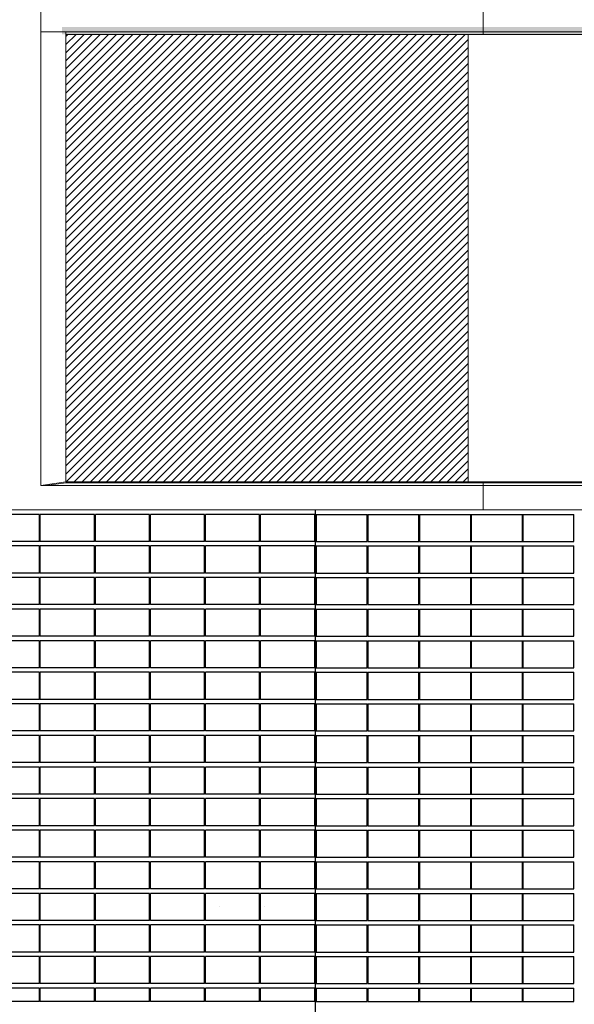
# Model space of a CAD drawing. Header units: millimetres. Extents: x 614675 to 1010864, y -150593 to -87691.
# Tile 141 of 194: x 915801 to 921945, y -137841 to -126928. Entities that reach past the tile are written whole.
import ezdxf

# ---------------------------------------------------------------- set-up
doc = ezdxf.new("R2010")
doc.units = ezdxf.units.MM
doc.header["$LTSCALE"] = 0.05
doc.layers.get('0').update_dxf_attribs({"lineweight": 0})
doc.layers.add('A-20--F1-WALLS', color=5, linetype='Continuous')
doc.layers.add('A-20--F3-WALLS', color=250, linetype='Continuous')
doc.layers.add('A-Elev', color=111, linetype='Continuous', lineweight=25)
doc.layers.add('A-Sect-Thin', color=31, linetype='Continuous', lineweight=25)

# ---------------------------------------------------------------- blocks, each defined once
blk = doc.blocks.new('*U191')
at = {"layer": 'A-Sect-Thin', "color": 252, "linetype": 'Continuous', "lineweight": 25}
for points in [[(216, 5100), (216, 5400)], [(216, 5400), (220, 5400)], [(220, 5100), (220, 5400)], [(220, 5400), (782, 5400)], [(782, 5100), (782, 5400)], [(788, 5100), (788, 5400)], [(788, 5400), (792, 5400)], [(792, 5100), (792, 5400)], [(792, 5400), (1355, 5400)], [(1355, 5100), (1355, 5400)], [(1361, 5100), (1361, 5400)], [(1361, 5400), (1365, 5400)], [(1365, 5100), (1365, 5400)], [(1365, 5400), (1929, 5400)], [(1929, 5100), (1929, 5400)], [(1935, 5100), (1935, 5400)], [(1935, 5400), (1938, 5400)], [(1938, 5100), (1938, 5400)], [(1938, 5400), (2501, 5400)], [(2501, 5100), (2501, 5400)], [(2507, 5100), (2507, 5400)], [(2507, 5400), (2510, 5400)], [(2510, 5100), (2510, 5400)], [(2510, 5400), (3073, 5400)], [(3073, 5100), (3073, 5400)], [(216, 5100), (220, 5100)], [(216, 4750), (216, 5050)], [(216, 5050), (220, 5050)], [(220, 5100), (782, 5100)], [(220, 4750), (220, 5050)], [(220, 5050), (782, 5050)], [(782, 4750), (782, 5050)], [(788, 5100), (792, 5100)], [(788, 4750), (788, 5050)], [(788, 5050), (792, 5050)], [(792, 5100), (1355, 5100)], [(792, 4750), (792, 5050)], [(792, 5050), (1355, 5050)], [(1355, 4750), (1355, 5050)], [(1361, 5100), (1365, 5100)], [(1361, 4750), (1361, 5050)], [(1361, 5050), (1365, 5050)], [(1365, 5100), (1929, 5100)], [(1365, 4750), (1365, 5050)], [(1365, 5050), (1929, 5050)], [(1929, 4750), (1929, 5050)], [(1935, 5100), (1938, 5100)], [(1935, 4750), (1935, 5050)], [(1935, 5050), (1938, 5050)], [(1938, 5100), (2501, 5100)], [(1938, 4750), (1938, 5050)], [(1938, 5050), (2501, 5050)], [(2501, 4750), (2501, 5050)], [(2507, 5100), (2510, 5100)], [(2507, 4750), (2507, 5050)], [(2507, 5050), (2510, 5050)], [(2510, 5100), (3073, 5100)], [(2510, 4750), (2510, 5050)], [(2510, 5050), (3073, 5050)], [(3073, 4750), (3073, 5050)], [(216, 4750), (220, 4750)], [(216, 4400), (216, 4700)], [(216, 4700), (220, 4700)], [(220, 4750), (782, 4750)], [(220, 4400), (220, 4700)], [(220, 4700), (782, 4700)], [(782, 4400), (782, 4700)], [(788, 4750), (792, 4750)], [(788, 4400), (788, 4700)], [(788, 4700), (792, 4700)], [(792, 4750), (1355, 4750)], [(792, 4400), (792, 4700)], [(792, 4700), (1355, 4700)], [(1355, 4400), (1355, 4700)], [(1361, 4750), (1365, 4750)], [(1361, 4400), (1361, 4700)], [(1361, 4700), (1365, 4700)], [(1365, 4750), (1929, 4750)], [(1365, 4400), (1365, 4700)], [(1365, 4700), (1929, 4700)], [(1929, 4400), (1929, 4700)], [(1935, 4750), (1938, 4750)], [(1935, 4400), (1935, 4700)], [(1935, 4700), (1938, 4700)], [(1938, 4750), (2501, 4750)], [(1938, 4400), (1938, 4700)], [(1938, 4700), (2501, 4700)], [(2501, 4400), (2501, 4700)], [(2507, 4750), (2510, 4750)], [(2507, 4400), (2507, 4700)], [(2507, 4700), (2510, 4700)], [(2510, 4750), (3073, 4750)], [(2510, 4400), (2510, 4700)], [(2510, 4700), (3073, 4700)], [(3073, 4400), (3073, 4700)], [(216, 4400), (220, 4400)], [(220, 4400), (782, 4400)], [(788, 4400), (792, 4400)], [(792, 4400), (1355, 4400)], [(1361, 4400), (1365, 4400)], [(1365, 4400), (1929, 4400)], [(1935, 4400), (1938, 4400)], [(1938, 4400), (2501, 4400)], [(2507, 4400), (2510, 4400)], [(2510, 4400), (3073, 4400)], [(216, 4050), (216, 4350)], [(216, 4350), (220, 4350)], [(220, 4050), (220, 4350)], [(220, 4350), (782, 4350)], [(782, 4050), (782, 4350)], [(788, 4050), (788, 4350)], [(788, 4350), (792, 4350)], [(792, 4050), (792, 4350)], [(792, 4350), (1355, 4350)], [(1355, 4050), (1355, 4350)], [(1361, 4050), (1361, 4350)], [(1361, 4350), (1365, 4350)], [(1365, 4050), (1365, 4350)], [(1365, 4350), (1929, 4350)], [(1929, 4050), (1929, 4350)], [(1935, 4050), (1935, 4350)], [(1935, 4350), (1938, 4350)], [(1938, 4050), (1938, 4350)], [(1938, 4350), (2501, 4350)], [(2501, 4050), (2501, 4350)], [(2507, 4050), (2507, 4350)], [(2507, 4350), (2510, 4350)], [(2510, 4050), (2510, 4350)], [(2510, 4350), (3073, 4350)], [(3073, 4050), (3073, 4350)], [(216, 4050), (220, 4050)], [(220, 4050), (782, 4050)], [(788, 4050), (792, 4050)], [(792, 4050), (1355, 4050)], [(1361, 4050), (1365, 4050)], [(1365, 4050), (1929, 4050)], [(1935, 4050), (1938, 4050)], [(1938, 4050), (2501, 4050)], [(2507, 4050), (2510, 4050)], [(2510, 4050), (3073, 4050)], [(216, 3700), (216, 4000)], [(216, 4000), (220, 4000)], [(220, 3700), (220, 4000)], [(220, 4000), (782, 4000)], [(782, 3700), (782, 4000)], [(788, 3700), (788, 4000)], [(788, 4000), (792, 4000)], [(792, 3700), (792, 4000)], [(792, 4000), (1355, 4000)], [(1355, 3700), (1355, 4000)], [(1361, 3700), (1361, 4000)], [(1361, 4000), (1365, 4000)], [(1365, 3700), (1365, 4000)], [(1365, 4000), (1929, 4000)], [(1929, 3700), (1929, 4000)], [(1935, 3700), (1935, 4000)], [(1935, 4000), (1938, 4000)], [(1938, 3700), (1938, 4000)], [(1938, 4000), (2501, 4000)], [(2501, 3700), (2501, 4000)], [(2507, 3700), (2507, 4000)], [(2507, 4000), (2510, 4000)], [(2510, 3700), (2510, 4000)], [(2510, 4000), (3073, 4000)], [(3073, 3700), (3073, 4000)], [(216, 3700), (220, 3700)], [(216, 3350), (216, 3650)], [(216, 3650), (220, 3650)], [(220, 3700), (782, 3700)], [(220, 3350), (220, 3650)], [(220, 3650), (782, 3650)], [(782, 3350), (782, 3650)], [(788, 3700), (792, 3700)], [(788, 3350), (788, 3650)], [(788, 3650), (792, 3650)], [(792, 3700), (1355, 3700)], [(792, 3350), (792, 3650)], [(792, 3650), (1355, 3650)], [(1355, 3350), (1355, 3650)], [(1361, 3700), (1365, 3700)], [(1361, 3350), (1361, 3650)], [(1361, 3650), (1365, 3650)], [(1365, 3700), (1929, 3700)], [(1365, 3350), (1365, 3650)], [(1365, 3650), (1929, 3650)], [(1929, 3350), (1929, 3650)], [(1935, 3700), (1938, 3700)], [(1935, 3350), (1935, 3650)], [(1935, 3650), (1938, 3650)], [(1938, 3700), (2501, 3700)], [(1938, 3350), (1938, 3650)], [(1938, 3650), (2501, 3650)], [(2501, 3350), (2501, 3650)], [(2507, 3700), (2510, 3700)], [(2507, 3350), (2507, 3650)], [(2507, 3650), (2510, 3650)], [(2510, 3700), (3073, 3700)], [(2510, 3350), (2510, 3650)], [(2510, 3650), (3073, 3650)], [(3073, 3350), (3073, 3650)], [(216, 3350), (220, 3350)], [(216, 3000), (216, 3300)], [(216, 3300), (220, 3300)], [(220, 3350), (782, 3350)], [(220, 3000), (220, 3300)], [(220, 3300), (782, 3300)], [(782, 3000), (782, 3300)], [(788, 3350), (792, 3350)], [(788, 3000), (788, 3300)], [(788, 3300), (792, 3300)], [(792, 3350), (1355, 3350)], [(792, 3000), (792, 3300)], [(792, 3300), (1355, 3300)], [(1355, 3000), (1355, 3300)], [(1361, 3350), (1365, 3350)], [(1361, 3000), (1361, 3300)], [(1361, 3300), (1365, 3300)], [(1365, 3350), (1929, 3350)], [(1365, 3000), (1365, 3300)], [(1365, 3300), (1929, 3300)], [(1929, 3000), (1929, 3300)], [(1935, 3350), (1938, 3350)], [(1935, 3000), (1935, 3300)], [(1935, 3300), (1938, 3300)], [(1938, 3350), (2501, 3350)], [(1938, 3000), (1938, 3300)], [(1938, 3300), (2501, 3300)], [(2501, 3000), (2501, 3300)], [(2507, 3350), (2510, 3350)], [(2507, 3000), (2507, 3300)], [(2507, 3300), (2510, 3300)], [(2510, 3350), (3073, 3350)], [(2510, 3000), (2510, 3300)], [(2510, 3300), (3073, 3300)], [(3073, 3000), (3073, 3300)], [(216, 3000), (220, 3000)], [(216, 2650), (216, 2950)], [(216, 2950), (220, 2950)], [(220, 3000), (782, 3000)], [(220, 2650), (220, 2950)], [(220, 2950), (782, 2950)], [(782, 2650), (782, 2950)], [(788, 3000), (792, 3000)], [(788, 2650), (788, 2950)], [(788, 2950), (792, 2950)], [(792, 3000), (1355, 3000)], [(792, 2650), (792, 2950)], [(792, 2950), (1355, 2950)], [(1355, 2650), (1355, 2950)], [(1361, 3000), (1365, 3000)], [(1361, 2650), (1361, 2950)], [(1361, 2950), (1365, 2950)], [(1365, 3000), (1929, 3000)], [(1365, 2650), (1365, 2950)], [(1365, 2950), (1929, 2950)], [(1929, 2650), (1929, 2950)], [(1935, 3000), (1938, 3000)], [(1935, 2650), (1935, 2950)], [(1935, 2950), (1938, 2950)], [(1938, 3000), (2501, 3000)], [(1938, 2650), (1938, 2950)], [(1938, 2950), (2501, 2950)], [(2501, 2650), (2501, 2950)], [(2507, 3000), (2510, 3000)], [(2507, 2650), (2507, 2950)], [(2507, 2950), (2510, 2950)], [(2510, 3000), (3073, 3000)], [(2510, 2650), (2510, 2950)], [(2510, 2950), (3073, 2950)], [(3073, 2650), (3073, 2950)], [(216, 2650), (220, 2650)], [(220, 2650), (782, 2650)], [(788, 2650), (792, 2650)], [(792, 2650), (1355, 2650)], [(1361, 2650), (1365, 2650)], [(1365, 2650), (1929, 2650)], [(1935, 2650), (1938, 2650)], [(1938, 2650), (2501, 2650)], [(2507, 2650), (2510, 2650)], [(2510, 2650), (3073, 2650)], [(216, 2300), (216, 2600)], [(216, 2600), (220, 2600)], [(220, 2300), (220, 2600)], [(220, 2600), (782, 2600)], [(782, 2300), (782, 2600)], [(788, 2300), (788, 2600)], [(788, 2600), (792, 2600)], [(792, 2300), (792, 2600)], [(792, 2600), (1355, 2600)], [(1355, 2300), (1355, 2600)], [(1361, 2300), (1361, 2600)], [(1361, 2600), (1365, 2600)], [(1365, 2300), (1365, 2600)], [(1365, 2600), (1929, 2600)], [(1929, 2300), (1929, 2600)], [(1935, 2300), (1935, 2600)], [(1935, 2600), (1938, 2600)], [(1938, 2300), (1938, 2600)], [(1938, 2600), (2501, 2600)], [(2501, 2300), (2501, 2600)], [(2507, 2300), (2507, 2600)], [(2507, 2600), (2510, 2600)], [(2510, 2300), (2510, 2600)], [(2510, 2600), (3073, 2600)], [(3073, 2300), (3073, 2600)], [(216, 2300), (220, 2300)], [(220, 2300), (782, 2300)], [(788, 2300), (792, 2300)], [(792, 2300), (1355, 2300)], [(1361, 2300), (1365, 2300)], [(1365, 2300), (1929, 2300)], [(1935, 2300), (1938, 2300)], [(1938, 2300), (2501, 2300)], [(2507, 2300), (2510, 2300)], [(2510, 2300), (3073, 2300)], [(216, 1950), (216, 2250)], [(216, 2250), (220, 2250)], [(220, 1950), (220, 2250)], [(220, 2250), (782, 2250)], [(782, 1950), (782, 2250)], [(788, 1950), (788, 2250)], [(788, 2250), (792, 2250)], [(792, 1950), (792, 2250)], [(792, 2250), (1355, 2250)], [(1355, 1950), (1355, 2250)], [(1361, 1950), (1361, 2250)], [(1361, 2250), (1365, 2250)], [(1365, 1950), (1365, 2250)], [(1365, 2250), (1929, 2250)], [(1929, 1950), (1929, 2250)], [(1935, 1950), (1935, 2250)], [(1935, 2250), (1938, 2250)], [(1938, 1950), (1938, 2250)], [(1938, 2250), (2501, 2250)], [(2501, 1950), (2501, 2250)], [(2507, 1950), (2507, 2250)], [(2507, 2250), (2510, 2250)], [(2510, 1950), (2510, 2250)], [(2510, 2250), (3073, 2250)], [(3073, 1950), (3073, 2250)], [(216, 1950), (220, 1950)], [(216, 1600), (216, 1900)], [(216, 1900), (220, 1900)], [(220, 1950), (782, 1950)], [(220, 1600), (220, 1900)], [(220, 1900), (782, 1900)], [(782, 1600), (782, 1900)], [(788, 1950), (792, 1950)], [(788, 1600), (788, 1900)], [(788, 1900), (792, 1900)], [(792, 1950), (1355, 1950)], [(792, 1600), (792, 1900)], [(792, 1900), (1355, 1900)], [(1355, 1600), (1355, 1900)], [(1361, 1950), (1365, 1950)], [(1361, 1600), (1361, 1900)], [(1361, 1900), (1365, 1900)], [(1365, 1950), (1929, 1950)], [(1365, 1600), (1365, 1900)], [(1365, 1900), (1929, 1900)], [(1929, 1600), (1929, 1900)], [(1935, 1950), (1938, 1950)], [(1935, 1600), (1935, 1900)], [(1935, 1900), (1938, 1900)], [(1938, 1950), (2501, 1950)], [(1938, 1600), (1938, 1900)], [(1938, 1900), (2501, 1900)], [(2501, 1600), (2501, 1900)], [(2507, 1950), (2510, 1950)], [(2507, 1600), (2507, 1900)], [(2507, 1900), (2510, 1900)], [(2510, 1950), (3073, 1950)], [(2510, 1600), (2510, 1900)], [(2510, 1900), (3073, 1900)], [(3073, 1600), (3073, 1900)], [(216, 1600), (220, 1600)], [(216, 1250), (216, 1550)], [(216, 1550), (220, 1550)], [(220, 1600), (782, 1600)], [(220, 1250), (220, 1550)], [(220, 1550), (782, 1550)], [(782, 1250), (782, 1550)], [(788, 1600), (792, 1600)], [(788, 1250), (788, 1550)], [(788, 1550), (792, 1550)], [(792, 1600), (1355, 1600)], [(792, 1250), (792, 1550)], [(792, 1550), (1355, 1550)], [(1355, 1250), (1355, 1550)], [(1361, 1600), (1365, 1600)], [(1361, 1250), (1361, 1550)], [(1361, 1550), (1365, 1550)], [(1365, 1600), (1929, 1600)], [(1365, 1250), (1365, 1550)], [(1365, 1550), (1929, 1550)], [(1929, 1250), (1929, 1550)], [(1935, 1600), (1938, 1600)], [(1935, 1250), (1935, 1550)], [(1935, 1550), (1938, 1550)], [(1938, 1600), (2501, 1600)], [(1938, 1250), (1938, 1550)], [(1938, 1550), (2501, 1550)], [(2501, 1250), (2501, 1550)], [(2507, 1600), (2510, 1600)], [(2507, 1250), (2507, 1550)], [(2507, 1550), (2510, 1550)], [(2510, 1600), (3073, 1600)], [(2510, 1250), (2510, 1550)], [(2510, 1550), (3073, 1550)], [(3073, 1250), (3073, 1550)], [(216, 1250), (220, 1250)], [(220, 1250), (782, 1250)], [(788, 1250), (792, 1250)], [(792, 1250), (1355, 1250)], [(1361, 1250), (1365, 1250)], [(1365, 1250), (1929, 1250)], [(1935, 1250), (1938, 1250)], [(1938, 1250), (2501, 1250)], [(2507, 1250), (2510, 1250)], [(2510, 1250), (3073, 1250)], [(216, 900), (216, 1200)], [(216, 1200), (220, 1200)], [(220, 900), (220, 1200)], [(220, 1200), (782, 1200)], [(782, 900), (782, 1200)], [(788, 900), (788, 1200)], [(788, 1200), (792, 1200)], [(792, 900), (792, 1200)], [(792, 1200), (1355, 1200)], [(1355, 900), (1355, 1200)], [(1361, 900), (1361, 1200)], [(1361, 1200), (1365, 1200)], [(1365, 900), (1365, 1200)], [(1365, 1200), (1929, 1200)], [(1929, 900), (1929, 1200)], [(1935, 900), (1935, 1200)], [(1935, 1200), (1938, 1200)], [(1938, 900), (1938, 1200)], [(1938, 1200), (2501, 1200)], [(2501, 900), (2501, 1200)], [(2507, 900), (2507, 1200)], [(2507, 1200), (2510, 1200)], [(2510, 900), (2510, 1200)], [(2510, 1200), (3073, 1200)], [(3073, 900), (3073, 1200)], [(216, 900), (220, 900)], [(220, 900), (782, 900)], [(788, 900), (792, 900)], [(792, 900), (1355, 900)], [(1361, 900), (1365, 900)], [(1365, 900), (1929, 900)], [(1935, 900), (1938, 900)], [(1938, 900), (2501, 900)], [(2507, 900), (2510, 900)], [(2510, 900), (3073, 900)], [(216, 550), (216, 850)], [(216, 850), (220, 850)], [(220, 550), (220, 850)], [(220, 850), (782, 850)], [(782, 550), (782, 850)], [(788, 550), (788, 850)], [(788, 850), (792, 850)], [(792, 550), (792, 850)], [(792, 850), (1355, 850)], [(1355, 550), (1355, 850)], [(1361, 550), (1361, 850)], [(1361, 850), (1365, 850)], [(1365, 550), (1365, 850)], [(1365, 850), (1929, 850)], [(1929, 550), (1929, 850)], [(1935, 550), (1935, 850)], [(1935, 850), (1938, 850)], [(1938, 550), (1938, 850)], [(1938, 850), (2501, 850)], [(2501, 550), (2501, 850)], [(2507, 550), (2507, 850)], [(2507, 850), (2510, 850)], [(2510, 550), (2510, 850)], [(2510, 850), (3073, 850)], [(3073, 550), (3073, 850)], [(216, 550), (220, 550)], [(220, 550), (782, 550)], [(788, 550), (792, 550)], [(792, 550), (1355, 550)], [(1361, 550), (1365, 550)], [(1365, 550), (1929, 550)], [(1935, 550), (1938, 550)], [(1938, 550), (2501, 550)], [(2507, 550), (2510, 550)], [(2510, 550), (3073, 550)], [(216, 200), (216, 500)], [(216, 500), (220, 500)], [(220, 200), (220, 500)], [(220, 500), (782, 500)], [(782, 200), (782, 500)], [(788, 200), (788, 500)], [(788, 500), (792, 500)], [(792, 200), (792, 500)], [(792, 500), (1355, 500)], [(1355, 200), (1355, 500)], [(1361, 200), (1361, 500)], [(1361, 500), (1365, 500)], [(1365, 200), (1365, 500)], [(1365, 500), (1929, 500)], [(1929, 200), (1929, 500)], [(1935, 200), (1935, 500)], [(1935, 500), (1938, 500)], [(1938, 200), (1938, 500)], [(1938, 500), (2501, 500)], [(2501, 200), (2501, 500)], [(2507, 200), (2507, 500)], [(2507, 500), (2510, 500)], [(2510, 200), (2510, 500)], [(2510, 500), (3073, 500)], [(3073, 200), (3073, 500)], [(216, 200), (220, 200)], [(216, 0), (216, 150)], [(216, 150), (220, 150)], [(220, 200), (782, 200)], [(220, 0), (220, 150)], [(220, 150), (782, 150)], [(782, 0), (782, 150)], [(788, 200), (792, 200)], [(788, 0), (788, 150)], [(788, 150), (792, 150)], [(792, 200), (1355, 200)], [(792, 0), (792, 150)], [(792, 150), (1355, 150)], [(1355, 0), (1355, 150)], [(1361, 200), (1365, 200)], [(1361, 0), (1361, 150)], [(1361, 150), (1365, 150)], [(1365, 200), (1929, 200)], [(1365, 0), (1365, 150)], [(1365, 150), (1929, 150)], [(1929, 0), (1929, 150)], [(1935, 200), (1938, 200)], [(1935, 0), (1935, 150)], [(1935, 150), (1938, 150)], [(1938, 200), (2501, 200)], [(1938, 0), (1938, 150)], [(1938, 150), (2501, 150)], [(2501, 0), (2501, 150)], [(2507, 200), (2510, 200)], [(2507, 0), (2507, 150)], [(2507, 150), (2510, 150)], [(2510, 200), (3073, 200)], [(2510, 0), (2510, 150)], [(2510, 150), (3073, 150)], [(3073, 0), (3073, 150)], [(216, 0), (220, 0)], [(220, 0), (782, 0)], [(788, 0), (792, 0)], [(792, 0), (1355, 0)], [(1361, 0), (1365, 0)], [(1365, 0), (1929, 0)], [(1935, 0), (1938, 0)], [(1938, 0), (2501, 0)], [(2507, 0), (2510, 0)], [(2510, 0), (3073, 0)]]:
    blk.add_lwpolyline(points, dxfattribs=at)
blk = doc.blocks.new('*U193')
at = {"layer": 'A-Sect-Thin', "color": 252, "linetype": 'Continuous', "lineweight": 25}
for points in [[(8474, 4048), (8474, 4348)], [(8474, 4348), (9074, 4348)], [(9074, 4048), (9074, 4348)], [(9084, 4048), (9084, 4348)], [(9084, 4348), (9684, 4348)], [(9684, 4048), (9684, 4348)], [(9694, 4048), (9694, 4348)], [(9694, 4348), (10294, 4348)], [(10294, 4048), (10294, 4348)], [(10304, 4048), (10304, 4348)], [(10304, 4348), (10904, 4348)], [(10904, 4048), (10904, 4348)], [(10914, 4048), (10914, 4348)], [(10914, 4348), (11514, 4348)], [(11514, 4048), (11514, 4348)], [(11524, 4048), (11524, 4348)], [(11524, 4348), (12124, 4348)], [(8474, 4048), (9074, 4048)], [(9084, 4048), (9684, 4048)], [(9694, 4048), (10294, 4048)], [(10304, 4048), (10904, 4048)], [(10914, 4048), (11514, 4048)], [(11524, 4048), (12124, 4048)], [(8474, 3698), (8474, 3998)], [(8474, 3998), (9074, 3998)], [(9074, 3698), (9074, 3998)], [(9084, 3698), (9084, 3998)], [(9084, 3998), (9684, 3998)], [(9684, 3698), (9684, 3998)], [(9694, 3698), (9694, 3998)], [(9694, 3998), (10294, 3998)], [(10294, 3698), (10294, 3998)], [(10304, 3698), (10304, 3998)], [(10304, 3998), (10904, 3998)], [(10904, 3698), (10904, 3998)], [(10914, 3698), (10914, 3998)], [(10914, 3998), (11514, 3998)], [(11514, 3698), (11514, 3998)], [(11524, 3698), (11524, 3998)], [(11524, 3998), (12124, 3998)], [(8474, 3698), (9074, 3698)], [(8474, 3348), (8474, 3648)], [(8474, 3648), (9074, 3648)], [(9074, 3348), (9074, 3648)], [(9084, 3698), (9684, 3698)], [(9084, 3348), (9084, 3648)], [(9084, 3648), (9684, 3648)], [(9684, 3348), (9684, 3648)], [(9694, 3698), (10294, 3698)], [(9694, 3348), (9694, 3648)], [(9694, 3648), (10294, 3648)], [(10294, 3348), (10294, 3648)], [(10304, 3698), (10904, 3698)], [(10304, 3348), (10304, 3648)], [(10304, 3648), (10904, 3648)], [(10904, 3348), (10904, 3648)], [(10914, 3698), (11514, 3698)], [(10914, 3348), (10914, 3648)], [(10914, 3648), (11514, 3648)], [(11514, 3348), (11514, 3648)], [(11524, 3698), (12124, 3698)], [(11524, 3348), (11524, 3648)], [(11524, 3648), (12124, 3648)], [(8474, 3348), (9074, 3348)], [(8474, 2998), (8474, 3298)], [(8474, 3298), (9074, 3298)], [(9074, 2998), (9074, 3298)], [(9084, 3348), (9684, 3348)], [(9084, 2998), (9084, 3298)], [(9084, 3298), (9684, 3298)], [(9684, 2998), (9684, 3298)], [(9694, 3348), (10294, 3348)], [(9694, 2998), (9694, 3298)], [(9694, 3298), (10294, 3298)], [(10294, 2998), (10294, 3298)], [(10304, 3348), (10904, 3348)], [(10304, 2998), (10304, 3298)], [(10304, 3298), (10904, 3298)], [(10904, 2998), (10904, 3298)], [(10914, 3348), (11514, 3348)], [(10914, 2998), (10914, 3298)], [(10914, 3298), (11514, 3298)], [(11514, 2998), (11514, 3298)], [(11524, 3348), (12124, 3348)], [(11524, 2998), (11524, 3298)], [(11524, 3298), (12124, 3298)], [(8474, 2998), (9074, 2998)], [(8474, 2648), (8474, 2948)], [(8474, 2948), (9074, 2948)], [(9074, 2648), (9074, 2948)], [(9084, 2998), (9684, 2998)], [(9084, 2648), (9084, 2948)], [(9084, 2948), (9684, 2948)], [(9684, 2648), (9684, 2948)], [(9694, 2998), (10294, 2998)], [(9694, 2648), (9694, 2948)], [(9694, 2948), (10294, 2948)], [(10294, 2648), (10294, 2948)], [(10304, 2998), (10904, 2998)], [(10304, 2648), (10304, 2948)], [(10304, 2948), (10904, 2948)], [(10904, 2648), (10904, 2948)], [(10914, 2998), (11514, 2998)], [(10914, 2648), (10914, 2948)], [(10914, 2948), (11514, 2948)], [(11514, 2648), (11514, 2948)], [(11524, 2998), (12124, 2998)], [(11524, 2648), (11524, 2948)], [(11524, 2948), (12124, 2948)], [(8474, 2648), (9074, 2648)], [(9084, 2648), (9684, 2648)], [(9694, 2648), (10294, 2648)], [(10304, 2648), (10904, 2648)], [(10914, 2648), (11514, 2648)], [(11524, 2648), (12124, 2648)], [(8474, 2298), (8474, 2598)], [(8474, 2598), (9074, 2598)], [(9074, 2298), (9074, 2598)], [(9084, 2298), (9084, 2598)], [(9084, 2598), (9684, 2598)], [(9684, 2298), (9684, 2598)], [(9694, 2298), (9694, 2598)], [(9694, 2598), (10294, 2598)], [(10294, 2298), (10294, 2598)], [(10304, 2298), (10304, 2598)], [(10304, 2598), (10904, 2598)], [(10904, 2298), (10904, 2598)], [(10914, 2298), (10914, 2598)], [(10914, 2598), (11514, 2598)], [(11514, 2298), (11514, 2598)], [(11524, 2298), (11524, 2598)], [(11524, 2598), (12124, 2598)], [(8474, 2298), (9074, 2298)], [(9084, 2298), (9684, 2298)], [(9694, 2298), (10294, 2298)], [(10304, 2298), (10904, 2298)], [(10914, 2298), (11514, 2298)], [(11524, 2298), (12124, 2298)], [(8474, 1948), (8474, 2248)], [(8474, 2248), (9074, 2248)], [(9074, 1948), (9074, 2248)], [(9084, 1948), (9084, 2248)], [(9084, 2248), (9684, 2248)], [(9684, 1948), (9684, 2248)], [(9694, 1948), (9694, 2248)], [(9694, 2248), (10294, 2248)], [(10294, 1948), (10294, 2248)], [(10304, 1948), (10304, 2248)], [(10304, 2248), (10904, 2248)], [(10904, 1948), (10904, 2248)], [(10914, 1948), (10914, 2248)], [(10914, 2248), (11514, 2248)], [(11514, 1948), (11514, 2248)], [(11524, 1948), (11524, 2248)], [(11524, 2248), (12124, 2248)], [(8474, 1948), (9074, 1948)], [(8474, 1598), (8474, 1898)], [(8474, 1898), (9074, 1898)], [(9074, 1598), (9074, 1898)], [(9084, 1948), (9684, 1948)], [(9084, 1598), (9084, 1898)], [(9084, 1898), (9684, 1898)], [(9684, 1598), (9684, 1898)], [(9694, 1948), (10294, 1948)], [(9694, 1598), (9694, 1898)], [(9694, 1898), (10294, 1898)], [(10294, 1598), (10294, 1898)], [(10304, 1948), (10904, 1948)], [(10304, 1598), (10304, 1898)], [(10304, 1898), (10904, 1898)], [(10904, 1598), (10904, 1898)], [(10914, 1948), (11514, 1948)], [(10914, 1598), (10914, 1898)], [(10914, 1898), (11514, 1898)], [(11514, 1598), (11514, 1898)], [(11524, 1948), (12124, 1948)], [(11524, 1598), (11524, 1898)], [(11524, 1898), (12124, 1898)], [(8474, 1598), (9074, 1598)], [(8474, 1248), (8474, 1548)], [(8474, 1548), (9074, 1548)], [(9074, 1248), (9074, 1548)], [(9084, 1598), (9684, 1598)], [(9084, 1248), (9084, 1548)], [(9084, 1548), (9684, 1548)], [(9684, 1248), (9684, 1548)], [(9694, 1598), (10294, 1598)], [(9694, 1248), (9694, 1548)], [(9694, 1548), (10294, 1548)], [(10294, 1248), (10294, 1548)], [(10304, 1598), (10904, 1598)], [(10304, 1248), (10304, 1548)], [(10304, 1548), (10904, 1548)], [(10904, 1248), (10904, 1548)], [(10914, 1598), (11514, 1598)], [(10914, 1248), (10914, 1548)], [(10914, 1548), (11514, 1548)], [(11514, 1248), (11514, 1548)], [(11524, 1598), (12124, 1598)], [(11524, 1248), (11524, 1548)], [(11524, 1548), (12124, 1548)], [(8474, 1248), (9074, 1248)], [(9084, 1248), (9684, 1248)], [(9694, 1248), (10294, 1248)], [(10304, 1248), (10904, 1248)], [(10914, 1248), (11514, 1248)], [(11524, 1248), (12124, 1248)], [(8474, 898), (8474, 1198)], [(8474, 1198), (9074, 1198)], [(9074, 898), (9074, 1198)], [(9084, 898), (9084, 1198)], [(9084, 1198), (9684, 1198)], [(9684, 898), (9684, 1198)], [(9694, 898), (9694, 1198)], [(9694, 1198), (10294, 1198)], [(10294, 898), (10294, 1198)], [(10304, 898), (10304, 1198)], [(10304, 1198), (10904, 1198)], [(10904, 898), (10904, 1198)], [(10914, 898), (10914, 1198)], [(10914, 1198), (11514, 1198)], [(11514, 898), (11514, 1198)], [(11524, 898), (11524, 1198)], [(11524, 1198), (12124, 1198)], [(8474, 898), (9074, 898)], [(9084, 898), (9684, 898)], [(9694, 898), (10294, 898)], [(10304, 898), (10904, 898)], [(10914, 898), (11514, 898)], [(11524, 898), (12124, 898)], [(8474, 548), (8474, 848)], [(8474, 848), (9074, 848)], [(9074, 548), (9074, 848)], [(9084, 548), (9084, 848)], [(9084, 848), (9684, 848)], [(9684, 548), (9684, 848)], [(9694, 548), (9694, 848)], [(9694, 848), (10294, 848)], [(10294, 548), (10294, 848)], [(10304, 548), (10304, 848)], [(10304, 848), (10904, 848)], [(10904, 548), (10904, 848)], [(10914, 548), (10914, 848)], [(10914, 848), (11514, 848)], [(11514, 548), (11514, 848)], [(11524, 548), (11524, 848)], [(11524, 848), (12124, 848)], [(8474, 548), (9074, 548)], [(9084, 548), (9684, 548)], [(9694, 548), (10294, 548)], [(10304, 548), (10904, 548)], [(10914, 548), (11514, 548)], [(11524, 548), (12124, 548)], [(8474, 198), (8474, 498)], [(8474, 498), (9074, 498)], [(9074, 198), (9074, 498)], [(9084, 198), (9084, 498)], [(9084, 498), (9684, 498)], [(9684, 198), (9684, 498)], [(9694, 198), (9694, 498)], [(9694, 498), (10294, 498)], [(10294, 198), (10294, 498)], [(10304, 198), (10304, 498)], [(10304, 498), (10904, 498)], [(10904, 198), (10904, 498)], [(10914, 198), (10914, 498)], [(10914, 498), (11514, 498)], [(11514, 198), (11514, 498)], [(11524, 198), (11524, 498)], [(11524, 498), (12124, 498)], [(8474, 198), (9074, 198)], [(8474, -152), (8474, 148)], [(8474, 148), (9074, 148)], [(9074, -152), (9074, 148)], [(9084, 198), (9684, 198)], [(9084, -152), (9084, 148)], [(9084, 148), (9684, 148)], [(9684, -152), (9684, 148)], [(9694, 198), (10294, 198)], [(9694, -152), (9694, 148)], [(9694, 148), (10294, 148)], [(10294, -152), (10294, 148)], [(10304, 198), (10904, 198)], [(10304, -152), (10304, 148)], [(10304, 148), (10904, 148)], [(10904, -152), (10904, 148)], [(10914, 198), (11514, 198)], [(10914, -152), (10914, 148)], [(10914, 148), (11514, 148)], [(11514, -152), (11514, 148)], [(11524, 198), (12124, 198)], [(11524, -152), (11524, 148)], [(11524, 148), (12124, 148)], [(9025, 0), (9025, 0)], [(9525, 0), (9525, 0)], [(8474, -152), (9074, -152)], [(8474, -502), (8474, -202)], [(8474, -202), (9074, -202)], [(9074, -502), (9074, -202)], [(9084, -152), (9684, -152)], [(9084, -502), (9084, -202)], [(9084, -202), (9684, -202)], [(9684, -502), (9684, -202)], [(9694, -152), (10294, -152)], [(9694, -502), (9694, -202)], [(9694, -202), (10294, -202)], [(10294, -502), (10294, -202)], [(10304, -152), (10904, -152)], [(10304, -502), (10304, -202)], [(10304, -202), (10904, -202)], [(10904, -502), (10904, -202)], [(10914, -152), (11514, -152)], [(10914, -502), (10914, -202)], [(10914, -202), (11514, -202)], [(11514, -502), (11514, -202)], [(11524, -152), (12124, -152)], [(11524, -502), (11524, -202)], [(11524, -202), (12124, -202)], [(8474, -502), (9074, -502)], [(9084, -502), (9684, -502)], [(9694, -502), (10294, -502)], [(10304, -502), (10904, -502)], [(10914, -502), (11514, -502)], [(11524, -502), (12124, -502)], [(8474, -852), (8474, -552)], [(8474, -552), (9074, -552)], [(9074, -852), (9074, -552)], [(9084, -852), (9084, -552)], [(9084, -552), (9684, -552)], [(9684, -852), (9684, -552)], [(9694, -852), (9694, -552)], [(9694, -552), (10294, -552)], [(10294, -852), (10294, -552)], [(10304, -852), (10304, -552)], [(10304, -552), (10904, -552)], [(10904, -852), (10904, -552)], [(10914, -852), (10914, -552)], [(10914, -552), (11514, -552)], [(11514, -852), (11514, -552)], [(11524, -852), (11524, -552)], [(11524, -552), (12124, -552)], [(8474, -852), (9074, -852)], [(9084, -852), (9684, -852)], [(9694, -852), (10294, -852)], [(10304, -852), (10904, -852)], [(10914, -852), (11514, -852)], [(11524, -852), (12124, -852)], [(8474, -1052), (8474, -902)], [(8474, -902), (9074, -902)], [(9074, -1052), (9074, -902)], [(9084, -1052), (9084, -902)], [(9084, -902), (9684, -902)], [(9684, -1052), (9684, -902)], [(9694, -1052), (9694, -902)], [(9694, -902), (10294, -902)], [(10294, -1052), (10294, -902)], [(10304, -1052), (10304, -902)], [(10304, -902), (10904, -902)], [(10904, -1052), (10904, -902)], [(10914, -1052), (10914, -902)], [(10914, -902), (11514, -902)], [(11514, -1052), (11514, -902)], [(11524, -1052), (11524, -902)], [(11524, -902), (12124, -902)], [(8474, -1052), (9074, -1052)], [(9084, -1052), (9684, -1052)], [(9694, -1052), (10294, -1052)], [(10304, -1052), (10904, -1052)], [(10914, -1052), (11514, -1052)], [(11524, -1052), (12124, -1052)]]:
    blk.add_lwpolyline(points, dxfattribs=at)

msp = doc.modelspace()

# ---------------------------------------------------------------- hatches: boundary and pattern name
at = {"true_color": 0xffffff}
h = msp.add_hatch(color=7, dxfattribs=at)
h.dxf.hatch_style = 1
h.paths.add_polyline_path([(915871, -123151), (904263, -123151), (904263, -125022), (915871, -125022)])
h.paths.add_polyline_path([(904193, -115147), (904193, -115841), (915802, -115841), (915802, -115147)])
h.paths.add_polyline_path([(916269, -127008), (916269, -127092), (932138, -127092), (932138, -127008)])
at = {"lineweight": 0, "true_color": 0x7fb0b2}
h = msp.add_hatch(dxfattribs=at)
h.set_pattern_fill('ANSI31', color=143, scale=20, style=0)
h.set_pattern_definition([(45, (924911.78, -218285.62), (-44.90128, 44.90128), [])])
h.paths.add_polyline_path([(916312, -127092), (916312, -132051), (920771, -132051), (920771, -127092)])

# ---------------------------------------------------------------- linework, layer by layer
at = {"color": 5}
for points in [[(920934, -126752), (920934, -127092)], [(916312, -132051), (916034, -132092)], [(916312, -132060), (916095, -132092)], [(920934, -132051), (920934, -132361)]]:
    msp.add_lwpolyline(points, dxfattribs=at)
at = {"layer": 'A-20--F1-WALLS', "lineweight": 5}
msp.add_line((920771, -127092), (920771, -132060), dxfattribs=at)
for points in [[(916034, -113361), (916034, -132092)], [(932491, -127062), (916034, -127062)], [(916312, -127062), (916312, -132051)], [(932007, -127092), (916312, -127092)], [(916034, -132092), (932491, -132092)], [(932035, -132051), (916312, -132051)], [(932035, -132060), (916312, -132060)], [(946966, -132361), (903906, -132361)]]:
    msp.add_lwpolyline(points, dxfattribs=at)
at = {"layer": 'A-20--F3-WALLS', "elevation": 30980}
msp.add_lwpolyline([(919079, -137926), (919079, -132361)], dxfattribs=at)

# ---------------------------------------------------------------- block references
at = {"color": 2, "lineweight": 90}
msp.add_blockref('*U191', (918869, -137811, 30980), dxfattribs=at)
at = {"layer": 'A-Elev', "color": 3, "linetype": 'Continuous', "lineweight": 30, "xscale": -1}
msp.add_blockref('*U193', (927543, -136759, 30980), dxfattribs=at)

doc.saveas('drawing.dxf')
